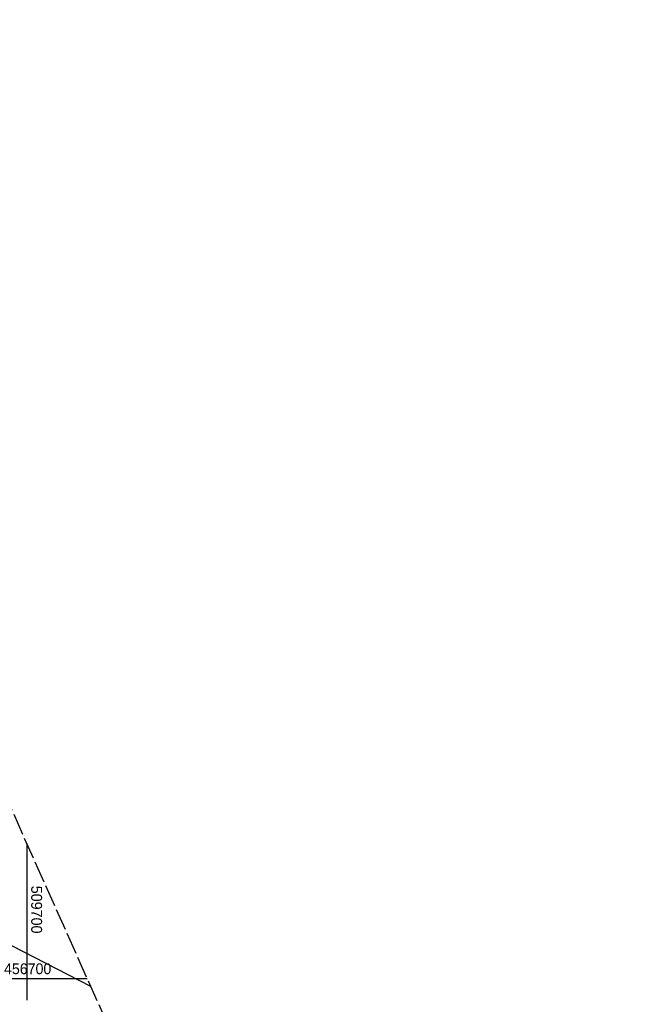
# Model space of a CAD drawing. Extents: x 509202 to 509841, y 456298 to 457260.
# Tile 45 of 56: x 509698 to 509841, y 456694 to 456921. Entities that reach past the tile are written whole.
import ezdxf

# ---------------------------------------------------------------- set-up
doc = ezdxf.new("R2010")
doc.units = 0
doc.header["$LTSCALE"] = 10
doc.header["$MEASUREMENT"] = 0
doc.linetypes.add('LT00', pattern=[0])
doc.linetypes.add('LT14', pattern=[0.6, 0.5, -0.1])
doc.layers.add('-BLATT_114-RAND', color=7, linetype='LT14', plot=False)
doc.layers.add('STROM_FREILTG', color=80, linetype='STROMFREILEITUNG')
doc.layers.add('V114_RASTER', color=250, linetype='LT00')
doc.styles.get("Standard").update_dxf_attribs({"font": 'ARIAL.TTF'})
doc.styles.add('Strom', font='txt-alt.shx')
doc.linetypes.add('STROMFREILEITUNG', pattern='A,12.7,-5.5,["xx",Strom,S=2.5,R=0,X=-2.6,Y=-0.85],-4.35', length=22.55)

msp = doc.modelspace()

# ---------------------------------------------------------------- linework, layer by layer
at = {"layer": '-BLATT_114-RAND'}
msp.add_lwpolyline([(509201.6, 457142.83), (509579.07, 456298.35), (509841.09, 456415.47), (509463.62, 457259.94), (509201.6, 457142.83)], dxfattribs=at)
at = {"layer": 'STROM_FREILTG', "ltscale": 0.05, "flags": 128}
msp.add_lwpolyline([(509307.84, 456905.16), (509434.89, 456842.13), (509714.67, 456698.28)], dxfattribs=at)
at = {"layer": 'V114_RASTER'}
for p, q in [((509700, 456731.11), (509700, 456695)), ((509693.84, 456700), (509713.9, 456700))]:
    msp.add_line(p, q, dxfattribs=at)

# ---------------------------------------------------------------- texts
for s, rotation, width, p in [(' 509700', -89.9999, 0.944, (509701, 456722.28)), (' 456700', 0.0001, 0.934, (509693.84, 456701))]:
    msp.add_text(s, height=2.5, rotation=rotation, dxfattribs=dict(at, width=width)).set_placement(p)

doc.saveas('drawing.dxf')
